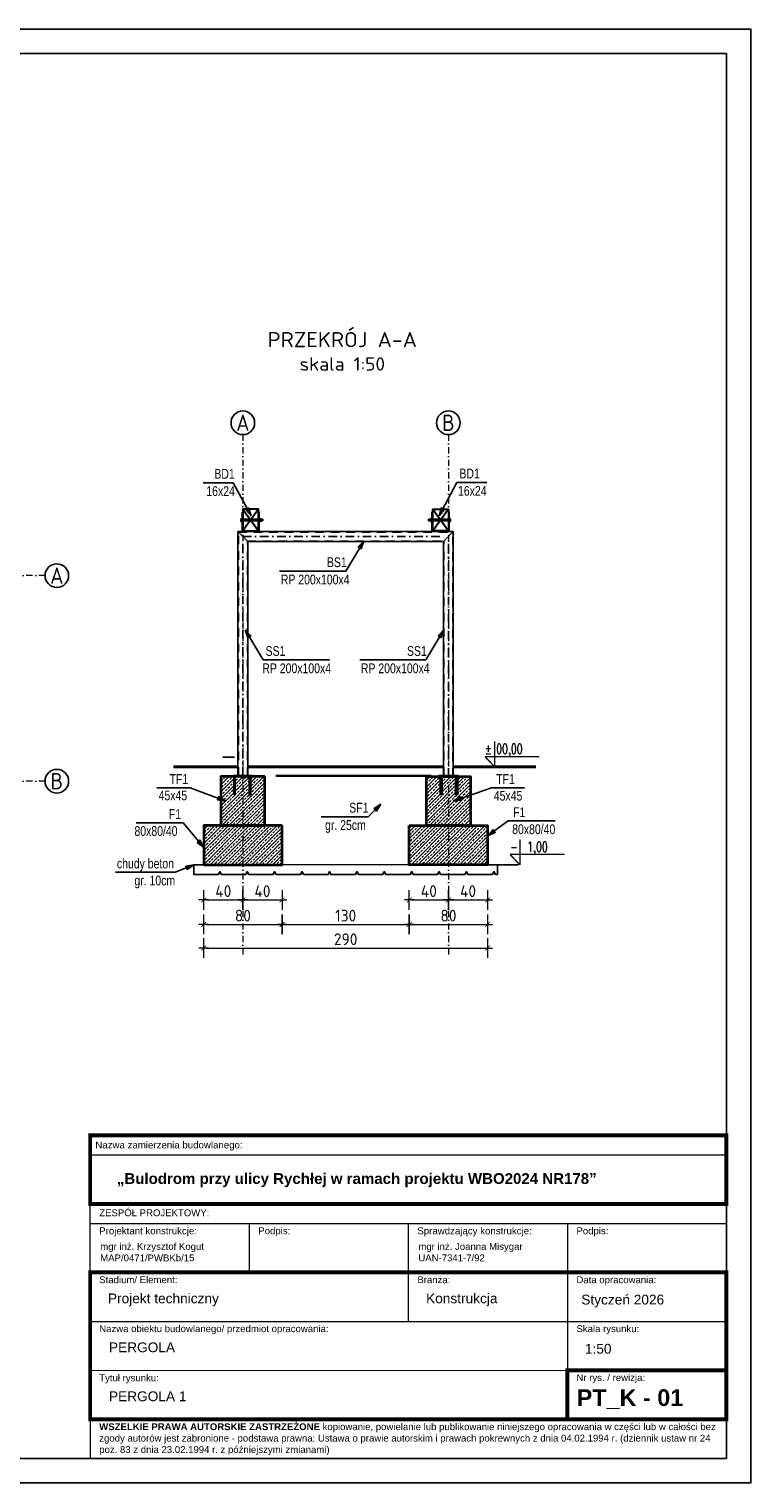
# Model space of a CAD drawing. Header units: millimetres. Extents: x -28780 to -24680, y -4813 to -596.
# Tile 10 of 10: x -25417 to -24680, y -2081 to -596. Entities that reach past the tile are written whole.
import ezdxf
from ezdxf.enums import TextEntityAlignment as Align

# ---------------------------------------------------------------- set-up
doc = ezdxf.new("R2010")
doc.units = ezdxf.units.MM
doc.header["$LTSCALE"] = 25
doc.set_wipeout_variables(frame=1)
for name, pattern in [('CONTINOUS', [0, 0]), ('DASH', [0.35, 0.25, -0.1]), ('DASHDOT', [1, 0.5, -0.25, 0, -0.25]), ('DASHDOTX2', [50.8, 25.4, -12.7, 0, -12.7]), ('DASHED2', [9.525, 6.35, -3.175]), ('DO', [1, 0.5, -0.24, 0.02, -0.24]), ('DP', [0.63, 0.35, -0.28]), ('KTCR', [1.5, 1, -0.5]), ('MO', [0.7, 0.35, -0.17, 0.01, -0.17])]:
    doc.linetypes.add(name, pattern=pattern)
for name, color, linetype, lineweight in [('0 - PMProj. - N1 _ naw. z kostki granitowej _ ŚCIEŻKI i PLACYKI', 9, 'Continuous', 0), ('0 - PMProj. - Opisy + tabela', 7, 'Continuous', 0), ('0-pm-granica opracowania', 10, 'DASHDOT', 35), ('3 przekrój', 10, 'Continuous', 30), ('3 widok', 151, 'Continuous', 18), ('B_HATCH', 8, 'Continuous', 0), ('C_OPIS OSI', 163, 'CONTINOUS', 25), ('C_OPISY', 51, 'Continuous', 13), ('C_RZĘDNE', 212, 'CONTINOUS', 13), ('C_WYMIARY', 113, 'Continuous', 13), ('E_DREWNO', 37, 'CONTINOUS', 30), ('G_ŻELBET ŚCIANY', 86, 'Continuous', 35), ('MW_osie', 252, 'DASHDOTX2', 9), ('PMProj. - metryka dane', 7, 'Continuous', 0), ('PMProj. - Opisy + tabela', 254, 'Continuous', 0), ('Z WYM 1 100', 130, 'Continuous', 20)]:
    doc.layers.add(name, color=color, linetype=linetype, lineweight=lineweight)
for name, color, linetype in [('0-pm - urządzenia zabawowe dla psów', 4, 'Continuous'), ('BA_odn', 8, 'Continuous'), ('BA_prs', 2, 'Continuous'), ('BA_ram', 2, 'Continuous'), ('BA_txc', 40, 'Continuous'), ('BS_lpd', 1, 'DP'), ('BS_osd', 1, 'DO'), ('BS_osm', 1, 'MO'), ('BS_prg', 3, 'Continuous'), ('BS_sru', 7, 'Continuous'), ('drewno 2', 43, 'Continuous'), ('ramka_wewnetrzna', 2, 'Continuous'), ('ramka_zewnetrzna', 1, 'Continuous')]:
    doc.layers.add(name, color=color, linetype=linetype)
doc.styles.add('Arial', font='arial.ttf')
doc.styles.add('Arial Normalny', font='arial.ttf')
doc.styles.add('BIKWYM', font='bikromsw.shx', dxfattribs={"width": 0.8})
doc.styles.add('isocpeur', font='isocpeur.ttf', dxfattribs={"width": 0.95})
doc.styles.add('konstrux', font='txt', dxfattribs={"width": 0.95})
doc.styles.add('roman_s', font='romans.shx', dxfattribs={"width": 0.75})
doc.styles.get("Standard").update_dxf_attribs({"font": 'arial.ttf'})
doc.dimstyles.new('BA_ST_50_cm', dxfattribs={"dimscale": 0.5, "dimtxt": 25, "dimasz": 1.666667, "dimexe": 24, "dimexo": 0, "dimgap": 7.5, "dimtad": 1, "dimdec": 1, "dimrnd": 0.5, "dimdsep": 46, "dimtxsty": 'BIKWYM', "dimblk": 'WYM-ST', "dimcen": 0, "dimdle": 20, "dimclrd": 256, "dimclre": 256, "dimclrt": 7, "dimadec": 0, "dimazin": 0, "dimtfac": 0.033333, "dimtdec": 1, "dimtix": 1, "dimtmove": 2, "dimatfit": 3, "dimldrblk": 'WYM-ST', "dimfxl": 1, "dimtvp": 0.8, "dimtolj": 1, "dimtzin": 0, "dimarcsym": 0})
doc.dimstyles.new('k_50', dxfattribs={"dimtxt": 12, "dimasz": 2.5, "dimexe": 0.18, "dimexo": 0.0625, "dimgap": 3, "dimtad": 1, "dimtoh": 1, "dimdec": 0, "dimzin": 0, "dimdsep": 46, "dimtxsty": 'isocpeur', "dimblk": 'usero', "dimcen": 0.045, "dimse1": 1, "dimse2": 1, "dimclrd": 256, "dimclrt": 256, "dimadec": 0, "dimazin": 0, "dimtfac": 1, "dimtdec": 0, "dimtix": 1, "dimtmove": 0, "dimatfit": 3, "dimldrblk": 'DOT', "dimfxl": 0.18, "dimtolj": 1, "dimtzin": 0, "dimlwd": 0, "dimarcsym": 0})
pattern_1 = [(45, (-4739730.3033, -5493899.825), (-3.535533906, 3.535533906), []), (45, (-4739726.7677, -5493899.825), (-3.535533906, 3.535533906), [2.5, -1.25])]

# ---------------------------------------------------------------- blocks, each defined once
blk = doc.blocks.new('*U254')
at = {"layer": 'ramka_wewnetrzna'}
blk.add_lwpolyline([(30, 5), (30, 292), (815, 292), (815, 5)], close=True, dxfattribs=at)
at = {"layer": 'ramka_zewnetrzna'}
blk.add_lwpolyline([(0, 0), (0, 297), (820, 297), (820, 0)], close=True, dxfattribs=at)
for tag, height, p in [('TYTUL', 10, (21.33, -10.84)), ('SKALA', 5, (47.88, -22.75)), ('JEDNOSTKA', 5, (56.5, -30.22))]:
    blk.add_attdef(tag, text='', height=height).set_placement(p, align=Align.MIDDLE_LEFT)
blk = doc.blocks.new('ss5')
at = {"layer": '0 - PMProj. - N1 _ naw. z kostki granitowej _ ŚCIEŻKI i PLACYKI', "color": 130}
for p, q in [((6739769.6, 5501910.8), (6739769.5, 5501910.8)), ((6739769.5, 5501910.8), (6739769.5, 5501910.8)), ((6739769.5, 5501910.8), (6739769.5, 5501910.6)), ((6739769.8, 5501910.8), (6739769.6, 5501910.8)), ((6739770, 5501910.8), (6739769.8, 5501910.8)), ((6739771.2, 5501911.8), (6739769.9, 5501911.8)), ((6739769.9, 5501911.8), (6739769.9, 5501910.8)), ((6739770.2, 5501910.8), (6739770, 5501910.8)), ((6739770.5, 5501910.8), (6739770.2, 5501910.8)), ((6739770.8, 5501910.8), (6739770.5, 5501910.8)), ((6739771.2, 5501910.8), (6739770.8, 5501910.8)), ((6739772.4, 5501911.8), (6739771.2, 5501911.8)), ((6739771.5, 5501910.8), (6739771.2, 5501910.8)), ((6739771.8, 5501910.8), (6739771.5, 5501910.8)), ((6739772.1, 5501910.8), (6739771.8, 5501910.8)), ((6739772.3, 5501910.8), (6739772.1, 5501910.8)), ((6739772.5, 5501910.8), (6739772.3, 5501910.8)), ((6739772.4, 5501910.8), (6739772.4, 5501911.8)), ((6739772.7, 5501910.8), (6739772.5, 5501910.8)), ((6739772.8, 5501910.8), (6739772.7, 5501910.8)), ((6739772.8, 5501910.8), (6739772.8, 5501910.8)), ((6739772.8, 5501910.6), (6739772.8, 5501910.8))]:
    blk.add_line(p, q, dxfattribs=at)
for points in [[(6739769.5, 5501910.6), (6739772.8, 5501910.6)], [(6739771.2, 5501910.8), (6739771.2, 5501911.8)]]:
    blk.add_lwpolyline(points, dxfattribs=at)
at = {"layer": '0-pm - urządzenia zabawowe dla psów', "color": 1, "linetype": 'DASH', "lineweight": 30, "ltscale": 5}
blk.add_lwpolyline([(6739771.2, 5501912.6), (6739771.2, 5501904.9)], dxfattribs=at)
at = {"color": 7, "linetype": 'Continuous', "lineweight": 30, "true_color": 0xffffff}
blk.add_wipeout([(6739769.9, 5501911.8), (6739772.4, 5501911.8), (6739772.4, 5501910.8), (6739772.8, 5501910.8), (6739772.8, 5501910.6), (6739769.5, 5501910.6), (6739769.5, 5501910.8), (6739769.9, 5501910.8)], dxfattribs=at)
blk = doc.blocks.new('WYM-ST')
blk.add_hatch(color=256).paths.add_polyline_path([(0, 0), (-13, 2.9), (-13, -2.9)])
blk.add_lwpolyline([(0, 0), (-13, 2.9), (-13, -2.9), (0, 0)])
blk = doc.blocks.new('usero')
at = {"lineweight": 0}
for p, q in [((-2, 0), (2, 0)), ((0, 4), (0, -4))]:
    blk.add_line(p, q, dxfattribs=at)
at = {"lineweight": 0, "const_width": 0.3}
blk.add_lwpolyline([(1, 1), (-1, -1)], dxfattribs=at)
blk = doc.blocks.new('*D1047')
at = {"layer": 'C_WYMIARY', "lineweight": 0}
blk.add_line((-25236.5, -1486), (-25201.5, -1486), dxfattribs=at)
at = {"layer": 'Defpoints', "color": 0}
for p in [(-25239, -1450), (-25199, -1450), (-25199, -1486)]:
    blk.add_point(p, dxfattribs=at)
at = {"layer": 'C_WYMIARY', "lineweight": 0, "xscale": 2.5, "yscale": 2.5, "zscale": 2.5, "rotation": 180}
blk.add_blockref('usero', (-25239, -1486), dxfattribs=at)
at = {"layer": 'C_WYMIARY', "lineweight": 0, "xscale": 2.5, "yscale": 2.5, "zscale": 2.5}
blk.add_blockref('usero', (-25199, -1486), dxfattribs=at)
at = {"layer": 'C_WYMIARY', "insert": (-25219, -1477), "char_height": 12, "attachment_point": 5, "style": 'isocpeur'}
blk.add_mtext('\\A1;40', dxfattribs=at)
blk = doc.blocks.new('_DOT')
at = {"color": 0, "linetype": 'ByBlock'}
blk.add_line((-0.5, 0), (-1, 0), dxfattribs=at)
at = {"color": 0, "linetype": 'ByBlock', "const_width": 0.5}
blk.add_lwpolyline([(-0.25, 0, 1), (0.25, 0, 1)], format="xyb", close=True, dxfattribs=at)
blk = doc.blocks.new('*D1048')
at = {"layer": 'C_WYMIARY', "lineweight": 0}
blk.add_line((-25196.5, -1486), (-25161.5, -1486), dxfattribs=at)
at = {"layer": 'Defpoints', "color": 0}
for p in [(-25199, -1450), (-25159, -1450), (-25159, -1486)]:
    blk.add_point(p, dxfattribs=at)
at = {"layer": 'C_WYMIARY', "lineweight": 0, "xscale": 2.5, "yscale": 2.5, "zscale": 2.5, "rotation": 180}
blk.add_blockref('usero', (-25199, -1486), dxfattribs=at)
at = {"layer": 'C_WYMIARY', "lineweight": 0, "xscale": 2.5, "yscale": 2.5, "zscale": 2.5}
blk.add_blockref('usero', (-25159, -1486), dxfattribs=at)
at = {"layer": 'C_WYMIARY', "insert": (-25179, -1477), "char_height": 12, "attachment_point": 5, "style": 'isocpeur'}
blk.add_mtext('\\A1;40', dxfattribs=at)
blk = doc.blocks.new('*D1049')
at = {"layer": 'C_WYMIARY', "lineweight": 0}
blk.add_line((-25026.5, -1486), (-24991.5, -1486), dxfattribs=at)
at = {"layer": 'Defpoints', "color": 0}
for p in [(-24989, -1410), (-25029, -1450), (-24989, -1486)]:
    blk.add_point(p, dxfattribs=at)
at = {"layer": 'C_WYMIARY', "lineweight": 0, "xscale": 2.5, "yscale": 2.5, "zscale": 2.5, "rotation": 180}
blk.add_blockref('usero', (-25029, -1486), dxfattribs=at)
at = {"layer": 'C_WYMIARY', "lineweight": 0, "xscale": 2.5, "yscale": 2.5, "zscale": 2.5}
blk.add_blockref('usero', (-24989, -1486), dxfattribs=at)
at = {"layer": 'C_WYMIARY', "insert": (-25009, -1477), "char_height": 12, "attachment_point": 5, "style": 'isocpeur'}
blk.add_mtext('\\A1;40', dxfattribs=at)
blk = doc.blocks.new('*D1050')
at = {"layer": 'C_WYMIARY', "lineweight": 0}
blk.add_line((-24986.5, -1486), (-24951.5, -1486), dxfattribs=at)
at = {"layer": 'Defpoints', "color": 0}
for p in [(-24989, -1410), (-24949, -1410), (-24949, -1486)]:
    blk.add_point(p, dxfattribs=at)
at = {"layer": 'C_WYMIARY', "lineweight": 0, "xscale": 2.5, "yscale": 2.5, "zscale": 2.5, "rotation": 180}
blk.add_blockref('usero', (-24989, -1486), dxfattribs=at)
at = {"layer": 'C_WYMIARY', "lineweight": 0, "xscale": 2.5, "yscale": 2.5, "zscale": 2.5}
blk.add_blockref('usero', (-24949, -1486), dxfattribs=at)
at = {"layer": 'C_WYMIARY', "insert": (-24969, -1477), "char_height": 12, "attachment_point": 5, "style": 'isocpeur'}
blk.add_mtext('\\A1;40', dxfattribs=at)
blk = doc.blocks.new('*D1051')
at = {"layer": 'C_WYMIARY', "lineweight": 0}
blk.add_line((-25236.5, -1511), (-25161.5, -1511), dxfattribs=at)
at = {"layer": 'Defpoints', "color": 0}
for p in [(-25239, -1450), (-25159, -1450), (-25159, -1511)]:
    blk.add_point(p, dxfattribs=at)
at = {"layer": 'C_WYMIARY', "lineweight": 0, "xscale": 2.5, "yscale": 2.5, "zscale": 2.5, "rotation": 180}
blk.add_blockref('usero', (-25239, -1511), dxfattribs=at)
at = {"layer": 'C_WYMIARY', "lineweight": 0, "xscale": 2.5, "yscale": 2.5, "zscale": 2.5}
blk.add_blockref('usero', (-25159, -1511), dxfattribs=at)
at = {"layer": 'C_WYMIARY', "insert": (-25199, -1502), "char_height": 12, "attachment_point": 5, "style": 'isocpeur'}
blk.add_mtext('\\A1;80', dxfattribs=at)
blk = doc.blocks.new('*D1052')
at = {"layer": 'C_WYMIARY', "lineweight": 0}
blk.add_line((-25156.5, -1511), (-25031.5, -1511), dxfattribs=at)
at = {"layer": 'Defpoints', "color": 0}
for p in [(-25159, -1450), (-25029, -1450), (-25029, -1511)]:
    blk.add_point(p, dxfattribs=at)
at = {"layer": 'C_WYMIARY', "lineweight": 0, "xscale": 2.5, "yscale": 2.5, "zscale": 2.5, "rotation": 180}
blk.add_blockref('usero', (-25159, -1511), dxfattribs=at)
at = {"layer": 'C_WYMIARY', "lineweight": 0, "xscale": 2.5, "yscale": 2.5, "zscale": 2.5}
blk.add_blockref('usero', (-25029, -1511), dxfattribs=at)
at = {"layer": 'C_WYMIARY', "insert": (-25094, -1502), "char_height": 12, "attachment_point": 5, "style": 'isocpeur'}
blk.add_mtext('\\A1;130', dxfattribs=at)
blk = doc.blocks.new('*D1053')
at = {"layer": 'C_WYMIARY', "lineweight": 0}
blk.add_line((-25026.5, -1511), (-24951.5, -1511), dxfattribs=at)
at = {"layer": 'Defpoints', "color": 0}
for p in [(-25029, -1450), (-24949, -1450), (-24949, -1511)]:
    blk.add_point(p, dxfattribs=at)
at = {"layer": 'C_WYMIARY', "lineweight": 0, "xscale": 2.5, "yscale": 2.5, "zscale": 2.5, "rotation": 180}
blk.add_blockref('usero', (-25029, -1511), dxfattribs=at)
at = {"layer": 'C_WYMIARY', "lineweight": 0, "xscale": 2.5, "yscale": 2.5, "zscale": 2.5}
blk.add_blockref('usero', (-24949, -1511), dxfattribs=at)
at = {"layer": 'C_WYMIARY', "insert": (-24989, -1502), "char_height": 12, "attachment_point": 5, "style": 'isocpeur'}
blk.add_mtext('\\A1;80', dxfattribs=at)
blk = doc.blocks.new('*D1054')
at = {"layer": 'C_WYMIARY', "lineweight": 0}
blk.add_line((-25236.5, -1535.1), (-24951.5, -1535.1), dxfattribs=at)
at = {"layer": 'Defpoints', "color": 0}
for p in [(-25239, -1430), (-24949, -1430), (-24949, -1535.1)]:
    blk.add_point(p, dxfattribs=at)
at = {"layer": 'C_WYMIARY', "lineweight": 0, "xscale": 2.5, "yscale": 2.5, "zscale": 2.5, "rotation": 180}
blk.add_blockref('usero', (-25239, -1535.1), dxfattribs=at)
at = {"layer": 'C_WYMIARY', "lineweight": 0, "xscale": 2.5, "yscale": 2.5, "zscale": 2.5}
blk.add_blockref('usero', (-24949, -1535.1), dxfattribs=at)
at = {"layer": 'C_WYMIARY', "insert": (-25094, -1526.1), "char_height": 12, "attachment_point": 5, "style": 'isocpeur'}
blk.add_mtext('\\A1;290', dxfattribs=at)
blk = doc.blocks.new('pion_romans01')
at = {"lineweight": 0}
for points in [[(0, 25.9), (0, 0)], [(45.6, 10.3), (-9.8, 10.3)]]:
    blk.add_lwpolyline(points, dxfattribs=at)
at = {"lineweight": 0, "const_width": 1.4}
blk.add_lwpolyline([(-9.8, 10.3), (0, 0)], dxfattribs=at)
at = {"style": 'roman_s', "width": 0.7}
blk.add_attdef('POZIOM', (-9.8, 13.3), '', height=10, dxfattribs=at)

msp = doc.modelspace()

# ---------------------------------------------------------------- hatches: boundary and pattern name
at = {"layer": 'B_HATCH', "lineweight": 15, "transparency": 33554482}
h = msp.add_hatch(dxfattribs=at)
h.set_pattern_fill('ANSI33', color=256, scale=20, angle=360)
h.set_pattern_definition(pattern_1)
h.paths.add_polyline_path([(-25176.55, -1359.98), (-25221.55, -1359.98), (-25221.55, -1409.98), (-25176.55, -1409.98)])
h = msp.add_hatch(dxfattribs=at)
h.set_pattern_fill('ANSI33', color=256, scale=20, angle=360)
h.set_pattern_definition(pattern_1)
h.paths.add_polyline_path([(-25011.55, -1359.98), (-24966.55, -1359.98), (-24966.55, -1409.98), (-25011.55, -1409.98)])
h = msp.add_hatch(dxfattribs=at)
h.set_pattern_fill('ANSI33', color=256, scale=20, angle=360)
h.set_pattern_definition(pattern_1)
h.paths.add_polyline_path([(-25159.05, -1409.98), (-25239.05, -1409.98), (-25239.05, -1449.98), (-25159.05, -1449.98)])
h = msp.add_hatch(dxfattribs=at)
h.set_pattern_fill('ANSI33', color=256, scale=20, angle=360)
h.set_pattern_definition(pattern_1)
h.paths.add_polyline_path([(-25029.05, -1409.98), (-24949.05, -1409.98), (-24949.05, -1449.98), (-25029.05, -1449.98)])

# ---------------------------------------------------------------- linework, layer by layer
for points in [[(-25184.05, -1359.98), (-25204.05, -1359.98)], [(-24949.05, -1449.98), (-24917.55, -1449.98)]]:
    msp.add_lwpolyline(points)
at = {"layer": '0 - PMProj. - Opisy + tabela', "color": 7, "linetype": 'Continuous'}
msp.add_line((-25355.02, -1746.44), (-24705.02, -1746.45), dxfattribs=at)
at = {"layer": '0 - PMProj. - Opisy + tabela', "color": 7, "linetype": 'Continuous', "const_width": 4}
for points in [[(-25355.02, -1726.44), (-24705.02, -1726.45), (-24705.02, -1796.45), (-25355.02, -1796.44)], [(-25355.02, -1866.44), (-24705.02, -1866.44), (-24705.02, -2016.45), (-25355.02, -2016.45)], [(-24867.52, -1966.45), (-24705.02, -1966.45), (-24705.02, -2016.45), (-24867.52, -2016.45)]]:
    msp.add_lwpolyline(points, close=True, dxfattribs=at)
at = {"layer": '0 - PMProj. - Opisy + tabela', "color": 7, "linetype": 'Continuous'}
for points in [[(-25355.02, -1726.44), (-24705.02, -1726.45)], [(-25355.02, -1866.44), (-25355.02, -1796.44), (-24705.02, -1796.45), (-24705.02, -1866.45)], [(-25355.02, -1796.44), (-24705.02, -1796.45)], [(-25355.02, -1816.44), (-24705.02, -1816.45)], [(-25355.02, -1816.44), (-24705.02, -1816.45)], [(-25192.52, -1816.44), (-25192.52, -1866.44)], [(-25030.02, -1816.44), (-25030.02, -1916.44)], [(-25030.02, -1816.44), (-25030.02, -1916.44)], [(-24867.52, -1816.45), (-24867.52, -2016.45)], [(-25355.02, -1866.44), (-24705.02, -1866.45)], [(-25355.02, -1866.44), (-24705.02, -1866.45)], [(-25355.02, -1916.44), (-24705.02, -1916.45)], [(-25355.02, -1966.44), (-24705.02, -1966.45)], [(-25355.02, -2016.44), (-25355.02, -2016.44), (-24705.02, -2016.45)], [(-25355.02, -2016.44), (-24705.02, -2016.45)], [(-25355.02, -2016.44), (-24705.02, -2016.45)], [(-25355.02, -2016.44), (-25355.02, -2016.44), (-24705.02, -2016.45)], [(-25355.02, -2016.44), (-24705.02, -2016.45)], [(-25355.02, -2016.44), (-24705.02, -2016.45)]]:
    msp.add_lwpolyline(points, dxfattribs=at)
for points in [[(-25355.02, -1866.44), (-24705.02, -1866.45), (-24705.02, -2016.45), (-25355.02, -2016.44)], [(-25355.02, -2056.44), (-24705.02, -2056.45), (-24705.02, -2016.45), (-25355.02, -2016.44)], [(-25355.02, -2056.44), (-24705.02, -2056.45), (-24705.02, -2016.45), (-25355.02, -2016.44)]]:
    msp.add_lwpolyline(points, close=True, dxfattribs=at)
at = {"layer": '0-pm-granica opracowania', "color": 4, "linetype": 'KTCR', "ltscale": 5}
for points in [[(-25207.11, -1359.98), (-25207.99, -1359.98), (-25207.99, -1378.68), (-25207.11, -1378.68)], [(-25191.24, -1359.98), (-25192.11, -1359.98), (-25192.11, -1378.68), (-25191.24, -1378.68)]]:
    msp.add_lwpolyline(points, close=True, dxfattribs=at)
at = {"layer": '3 przekrój'}
for points in [[(-25204.05, -1349.98, 3, 3, 0), (-25269.97, -1349.98, 0, 0, 0)], [(-24994.05, -1349.98, 3, 3, 0), (-25194.05, -1349.98, 0, 0, 0)], [(-24899.6, -1349.98, 3, 3, 0), (-24984.05, -1349.98, 0, 0, 0)]]:
    msp.add_lwpolyline(points, format="xyseb", dxfattribs=at)
at = {"layer": '3 widok'}
for points in [[(-25204.05, -1109.79), (-24984.05, -1109.79)], [(-25204.05, -1109.79), (-25204.05, -1358.98)], [(-24984.05, -1109.79), (-24984.05, -1358.98)], [(-24994.05, -1119.79), (-25194.05, -1119.79)], [(-25194.05, -1119.79), (-25194.05, -1358.98)], [(-24994.05, -1119.79), (-24994.05, -1349.98)], [(-24994.05, -1349.98), (-24994.05, -1359.98)], [(-24984.05, -1349.98), (-24984.05, -1358.98)]]:
    msp.add_lwpolyline(points, dxfattribs=at)
at = {"layer": '3 widok', "linetype": 'DASHED2'}
for points in [[(-25006.55, -1358.98), (-25184.05, -1358.98)], [(-25006.55, -1359.98), (-25006.55, -1359.98), (-25184.05, -1359.98)], [(-25029.05, -1449.98), (-25159.05, -1449.98)]]:
    msp.add_lwpolyline(points, dxfattribs=at)
at = {"layer": 'BA_prs'}
msp.add_lwpolyline([(-25239.05, -1449.98), (-25249.05, -1449.98), (-25249.05, -1459.98), (-25224.05, -1459.98), (-25222.55, -1456.98), (-25221.05, -1459.98), (-25196.05, -1459.98), (-25194.55, -1456.98), (-25193.05, -1459.98), (-25168.05, -1459.98), (-25166.55, -1456.98), (-25165.05, -1459.98), (-25140.05, -1459.98), (-25138.55, -1456.98), (-25137.05, -1459.98), (-25112.05, -1459.98), (-25110.55, -1456.98), (-25109.05, -1459.98), (-25084.05, -1459.98), (-25082.55, -1456.98), (-25081.05, -1459.98), (-25056.05, -1459.98), (-25054.55, -1456.98), (-25053.05, -1459.98), (-25028.05, -1459.98), (-25026.55, -1456.98), (-25025.05, -1459.98), (-25000.05, -1459.98), (-24998.55, -1456.98), (-24997.05, -1459.98), (-24972.05, -1459.98), (-24970.55, -1456.98), (-24969.05, -1459.98), (-24944.05, -1459.98), (-24942.55, -1456.98), (-24941.05, -1459.98), (-24939.05, -1459.98), (-24939.05, -1449.98), (-24949.05, -1449.98)], dxfattribs=at)
at = {"layer": 'BS_lpd'}
for p, q in [((-25203.65, -1358.98), (-25203.65, -1110.19)), ((-25203.65, -1110.19), (-24984.45, -1110.19)), ((-25194.45, -1119.39), (-24993.65, -1119.39)), ((-25194.45, -1358.98), (-25194.45, -1119.79))]:
    msp.add_line(p, q, dxfattribs=at)
at = {"layer": 'BS_osd'}
for p, q in [((-25201.15, -1098), (-25178.75, -1098)), ((-24986.95, -1097.98), (-25009.35, -1097.98))]:
    msp.add_line(p, q, dxfattribs=at)
at = {"layer": 'BS_osm'}
for p, q in [((-25199.05, -1358.98), (-25199.05, -1114.79)), ((-25199.05, -1114.79), (-24989.05, -1114.79))]:
    msp.add_line(p, q, dxfattribs=at)
at = {"layer": 'BS_prg'}
for p, q in [((-25204.05, -1358.98), (-25204.05, -1109.79)), ((-25204.05, -1109.79), (-25194.05, -1119.79)), ((-25204.05, -1109.79), (-24984.05, -1109.79)), ((-25204.05, -1109.79), (-25194.05, -1119.79)), ((-24994.05, -1119.79), (-24984.05, -1109.79)), ((-24984.05, -1109.79), (-24994.05, -1119.79)), ((-25194.05, -1358.98), (-25194.05, -1119.79)), ((-25194.05, -1119.79), (-24994.05, -1119.79)), ((-25204.05, -1358.98), (-25194.05, -1358.98))]:
    msp.add_line(p, q, dxfattribs=at)
for points in [[(-25199.85, -1089.79), (-25199.05, -1089.79), (-25199.05, -1109.79), (-25199.85, -1109.79)], [(-25183.05, -1109.79), (-25182.25, -1109.79), (-25182.25, -1089.79), (-25183.05, -1089.79)], [(-25005.05, -1109.79), (-25005.85, -1109.79), (-25005.85, -1089.79), (-25005.05, -1089.79)], [(-24988.25, -1089.79), (-24989.05, -1089.79), (-24989.05, -1109.79), (-24988.25, -1109.79)], [(-25189.05, -1359.98), (-25209.05, -1359.98), (-25209.05, -1358.98), (-25189.05, -1358.98)]]:
    msp.add_lwpolyline(points, close=True, dxfattribs=at)
at = {"layer": 'BS_sru'}
for p, q in [((-25201.15, -1096.96), (-25201.15, -1099.04)), ((-25201.05, -1096.62), (-25200.15, -1096.62)), ((-25201.05, -1097.31), (-25200.15, -1097.31)), ((-25201.05, -1098.7), (-25200.15, -1098.7)), ((-25199.85, -1096.5), (-25200.15, -1096.5)), ((-25200.15, -1096.5), (-25200.15, -1099.5)), ((-25200.15, -1096.62), (-25200.15, -1099.39)), ((-25199.85, -1096.5), (-25199.85, -1099.5)), ((-25199.85, -1097.2), (-25182.25, -1097.2)), ((-25199.85, -1098.8), (-25182.25, -1098.8)), ((-25182.25, -1096.5), (-25182.25, -1099.5)), ((-25182.25, -1096.5), (-25181.95, -1096.5)), ((-25181.95, -1096.5), (-25181.95, -1099.5)), ((-25181.95, -1096.96), (-25181.95, -1099.04)), ((-25181.8, -1096.62), (-25180.62, -1096.62)), ((-25181.8, -1097.31), (-25180.62, -1097.31)), ((-25181.8, -1098.7), (-25180.62, -1098.7)), ((-25180.47, -1096.96), (-25180.47, -1099.04)), ((-25178.75, -1097.2), (-25180.47, -1097.2)), ((-25178.75, -1098.8), (-25180.47, -1098.8)), ((-25178.75, -1097.2), (-25178.75, -1098.8)), ((-25009.35, -1097.18), (-25009.35, -1098.78)), ((-25009.35, -1097.18), (-25007.63, -1097.18)), ((-25009.35, -1098.78), (-25007.63, -1098.78)), ((-25007.63, -1096.95), (-25007.63, -1099.02)), ((-25006.3, -1096.6), (-25007.48, -1096.6)), ((-25006.3, -1097.29), (-25007.48, -1097.29)), ((-25006.3, -1098.68), (-25007.48, -1098.68)), ((-25005.85, -1096.48), (-25006.15, -1096.48)), ((-25006.15, -1096.48), (-25006.15, -1099.48)), ((-25006.15, -1096.95), (-25006.15, -1099.02)), ((-25005.85, -1096.48), (-25005.85, -1099.48)), ((-24988.25, -1097.18), (-25005.85, -1097.18)), ((-24988.25, -1098.78), (-25005.85, -1098.78)), ((-24988.25, -1096.48), (-24988.25, -1099.48)), ((-24988.25, -1096.48), (-24987.95, -1096.48)), ((-24987.95, -1096.48), (-24987.95, -1099.48)), ((-24987.05, -1096.6), (-24987.95, -1096.6)), ((-24987.95, -1096.6), (-24987.95, -1099.37)), ((-24987.05, -1097.29), (-24987.95, -1097.29)), ((-24987.05, -1098.68), (-24987.95, -1098.68)), ((-24986.95, -1096.95), (-24986.95, -1099.02)), ((-25201.05, -1099.39), (-25200.15, -1099.39)), ((-25199.85, -1099.5), (-25200.15, -1099.5)), ((-25182.25, -1099.5), (-25181.95, -1099.5)), ((-25181.8, -1099.39), (-25180.62, -1099.39)), ((-25006.3, -1099.37), (-25007.48, -1099.37)), ((-25005.85, -1099.48), (-25006.15, -1099.48)), ((-24988.25, -1099.48), (-24987.95, -1099.48)), ((-24987.05, -1099.37), (-24987.95, -1099.37))]:
    msp.add_line(p, q, dxfattribs=at)
at = {"layer": 'BS_sru', "color": 1}
for p, q in [((-25178.75, -1097.4), (-25180.47, -1097.4)), ((-25178.75, -1098.6), (-25180.47, -1098.6)), ((-25009.35, -1097.38), (-25007.63, -1097.38)), ((-25009.35, -1098.58), (-25007.63, -1098.58))]:
    msp.add_line(p, q, dxfattribs=at)
at = {"layer": 'BS_sru'}
for centre, radius, start, end in [((-25200.5, -1096.96), 0.65, 147.79577, 212.20423), ((-25198.7, -1098), 2.45, 163.57358, 196.42642), ((-25200.5, -1099.04), 0.65, 147.79577, 212.20423), ((-25181.47, -1096.96), 0.479, 133.73185, 226.26815), ((-25180.25, -1098), 1.7, 155.88348, 204.11652), ((-25181.47, -1099.04), 0.479, 133.73185, 226.26815), ((-25180.95, -1096.96), 0.479, 313.73185, 46.26815), ((-25182.16, -1098), 1.7, 335.88348, 24.11652), ((-25180.95, -1099.04), 0.479, 313.73185, 46.26815), ((-25007.15, -1096.95), 0.479, 133.73185, 226.26815), ((-25005.93, -1097.98), 1.7, 155.88348, 204.11652), ((-25007.15, -1099.02), 0.479, 133.73185, 226.26815), ((-25006.63, -1096.95), 0.479, 313.73185, 46.26815), ((-25007.84, -1097.98), 1.7, 335.88348, 24.11652), ((-25006.63, -1099.02), 0.479, 313.73185, 46.26815), ((-24987.6, -1096.95), 0.65, 327.79577, 32.20423), ((-24989.4, -1097.98), 2.45, 343.57358, 16.42642), ((-24987.6, -1099.02), 0.65, 327.79577, 32.20423)]:
    msp.add_arc(centre, radius, start, end, dxfattribs=at)
at = {"layer": 'C_OPIS OSI', "color": 131}
for centre in [(-25199.05, -998.61), (-24989.05, -998.61), (-25389.08, -1154.69), (-25389.08, -1364.69)]:
    msp.add_circle(centre, 12.06, dxfattribs=at)
at = {"layer": 'drewno 2'}
msp.add_lwpolyline([(-25219.55, -1339.98), (-25207.55, -1339.98)], dxfattribs=at)
at = {"layer": 'E_DREWNO'}
for points in [[(-25199.05, -1108.98), (-25183.05, -1108.98), (-25183.05, -1086.98), (-25199.05, -1086.98)], [(-24989.05, -1108.98), (-25005.05, -1108.98), (-25005.05, -1086.98), (-24989.05, -1086.98)]]:
    msp.add_lwpolyline(points, close=True, dxfattribs=at)
for points in [[(-25183.05, -1086.98), (-25199.05, -1108.98)], [(-25199.05, -1086.98), (-25183.05, -1108.98)], [(-25005.05, -1086.98), (-24989.05, -1108.98)], [(-24989.05, -1086.98), (-25005.05, -1108.98)]]:
    msp.add_lwpolyline(points, dxfattribs=at)
at = {"layer": 'G_ŻELBET ŚCIANY', "ltscale": 0.25}
for points in [[(-25176.55, -1359.98), (-25221.55, -1359.98), (-25221.55, -1409.98), (-25176.55, -1409.98)], [(-25011.55, -1359.98), (-24966.55, -1359.98), (-24966.55, -1409.98), (-25011.55, -1409.98)], [(-25159.05, -1409.98), (-25239.05, -1409.98), (-25239.05, -1449.98), (-25159.05, -1449.98)], [(-25029.05, -1409.98), (-24949.05, -1409.98), (-24949.05, -1449.98), (-25029.05, -1449.98)]]:
    msp.add_lwpolyline(points, close=True, dxfattribs=at)
at = {"layer": 'MW_osie', "ltscale": 0.01}
for points in [[(-25199.05, -1010.67), (-25199.05, -1542.03)], [(-24989.05, -1010.67), (-24989.05, -1542.03)], [(-25401.14, -1154.69), (-26737.16, -1154.69)], [(-25401.14, -1364.69), (-26737.16, -1364.69)]]:
    msp.add_lwpolyline(points, dxfattribs=at)
at = {"layer": 'PMProj. - Opisy + tabela'}
msp.add_lwpolyline([(-25354.93, -2056.45), (-24705.02, -2056.45)], dxfattribs=at)
at = {"layer": 'Z WYM 1 100'}
for p, q in [((-25204.05, -1119.79), (-25204.05, -1109.79)), ((-24994.05, -1119.79), (-24984.05, -1109.79))]:
    msp.add_line(p, q, dxfattribs=at)

# ---------------------------------------------------------------- block references
at = {"layer": 'BA_ram', "xscale": 5, "yscale": 5, "zscale": 5}
msp.add_blockref('*U254', (-28780.02, -2081.45), dxfattribs=at)
at = {"layer": 'C_RZĘDNE'}
for p, values in [((-24941.82, -1349.98), {'POZIOM': '%%P 00,00'}), ((-24916.16, -1449.98), {'POZIOM': '-  1,00'})]:
    msp.add_blockref('pion_romans01', p, dxfattribs=at).add_auto_attribs(values)

# ---------------------------------------------------------------- texts
at = {"layer": '0 - PMProj. - Opisy + tabela', "color": 7, "linetype": 'Continuous', "attachment_point": 1, "rotation": 359.99958, "style": 'Arial'}
for s, insert, char_height, width in [('Nazwa zamierzenia budowlanego:', (-25349.72, -1732.72), 7.0692, 194.0556), ('{\\fArial|b1|i0|c238|p34;\\C256;„Bulodrom przy ulicy Rychłej w ramach projektu WBO2024 NR178”}', (-25327.74, -1765.05), 11, 632.5134), ('ZESPÓŁ PROJEKTOWY:', (-25345.75, -1802.03), 7, 147.2372), ('Podpis:', (-25183.25, -1820.4), 7, 147.2372), ('Podpis:', (-24858.25, -1820.41), 7, 147.2372), ('Stadium/ Element:', (-25345.75, -1870.4), 7, 260.7966), ('Branża:', (-25020.75, -1870.4), 7, 260.7966), ('Data opracowania:', (-24858.25, -1870.41), 7, 147.2372), ('\\pxt22.499,142.5,307.49;{\\H1.0799x;Projekt techniczny}', (-25336.89, -1887.95), 9.26, 623.7601), ('\\pxt22.499,142.5,307.49;{\\H1.0799x;Konstrukcja}', (-25011.89, -1887.95), 9.26, 623.7601), ('{\\H1.0799x;Styczeń 2026\\H0.926002x;}\\P\\pxt22.499001,142.51,307.49; ', (-24853.3, -1889.2), 9.26, 623.7601), ('Nazwa obiektu budowlanego/ przedmiot opracowania:', (-25345.75, -1920.4), 7, 260.7966), ('Skala rysunku:', (-24858.25, -1920.41), 7, 147.2372), ('\\pxt22.499,142.51,307.49;{\\H1.0799x;PERGOLA}', (-25335.83, -1937.95), 9.26, 623.7601), ('\\pxt22.499,142.5,307.49;{\\H1.0799x;1:50}', (-24849.63, -1939.44), 9.26, 78.0225), ('Tytuł rysunku:', (-25345.75, -1970.6), 7, 147.2372), ('Nr rys. / rewizja:', (-24858.25, -1970.41), 7, 147.2372), ('\\pxt224.99,1425.1,3074.9;{\\H1.0799x;PERGOLA 1}', (-25335.83, -1987.95), 9.26, 623.7601), ('{\\fArial|b1|i0|c238|p34;PT_K - 01}', (-24857.99, -1985.78), 17.096, 680.8514), ('{\\fArial|b1|i0|c238|p34;WSZELKIE PRAWA AUTORSKIE ZASTRZEŻONE \\fArial|b0|i0|c238|p34;kopiowanie, powielanie lub publikowanie niniejszego opracowania w części lub w całości bez zgody autorów jest zabronione - podstawa prawna: Ustawa o prawie autorskim i prawach pokrewnych z dnia 04.02.1994 r. (dziennik ustaw nr 24 poz. 83 z dnia 23.02.1994 r. z późniejszymi zmianami)}', (-25345.75, -2020.52), 7, 632.3443)]:
    msp.add_mtext(s, dxfattribs=dict(at, insert=insert, char_height=char_height, width=width))
at = {"layer": 'BA_txc', "style": 'konstrux', "width": 0.8}
for s, p in [('BD1', (-25228.17, -1055.68)), ('BD1', (-24977.81, -1055.41)), ('16x24', (-25236.35, -1073.39)), ('16x24', (-24979.23, -1073.12)), ('BS1', (-25113.17, -1146)), ('RP 200x100x4', (-25160.25, -1163.71)), ('SS1', (-25175.8, -1236.67)), ('SS1', (-25031.38, -1236.67)), ('RP 200x100x4', (-25179.12, -1254.38)), ('RP 200x100x4', (-25078.45, -1254.38)), ('TF1', (-25273.98, -1367.49)), ('TF1', (-24940.22, -1367.49)), ('45x45', (-25285.1, -1384.25)), ('45x45', (-24942.69, -1384.56)), ('F1', (-25274.66, -1403.23)), ('SF1', (-25090.31, -1396.77)), ('F1', (-24923.04, -1401.4)), ('80x80/40', (-25309.78, -1420.58)), ('gr. 25cm', (-25115.08, -1414.48)), ('80x80/40', (-24923.91, -1418.75)), ('chudy beton', (-25327.68, -1453.77)), ('gr. 10cm', (-25309.83, -1471.11))]:
    msp.add_text(s, height=10, dxfattribs=at).set_placement(p)
at = {"layer": 'C_OPIS OSI', "color": 131, "style": 'isocpeur', "width": 0.9}
for s, p in [('A', (-25199.05, -998.61)), ('B', (-24989.05, -998.61)), ('A', (-25389.08, -1154.69)), ('B', (-25389.08, -1364.69))]:
    msp.add_text(s, height=16.65, rotation=360, dxfattribs=at).set_placement(p, align=Align.MIDDLE)
at = {"layer": 'C_OPISY', "insert": (-25097.46, -905.89), "char_height": 15.48, "width": 701.9873, "attachment_point": 2, "style": 'isocpeur'}
msp.add_mtext('{\\W1.05;PRZEKRÓJ A-A\\P\\A1;\\H0.8837x;skala 1:50 }', dxfattribs=at)
at = {"layer": 'PMProj. - metryka dane', "color": 7, "transparency": 33554687, "attachment_point": 1, "style": 'Arial Normalny'}
for s, insert, char_height, width in [('Projektant konstrukcje:', (-25345.75, -1820.4), 7.0682, 194.027), ('Sprawdzający konstrukcje:', (-25020.8, -1820.4), 7.0682, 194.027), ('{\\C256;mgr inż. Krzysztof Kogut\\PMAP/0471/PWBKb/15}', (-25344.72, -1836.42), 6.999, 368.7953), ('{\\C256;mgr inż. Joanna Misygar\\PUAN-7341-7/92}', (-25019.77, -1836.42), 6.999, 368.7953)]:
    msp.add_mtext(s, dxfattribs=dict(at, insert=insert, char_height=char_height, width=width))

# ---------------------------------------------------------------- dimensions: what is measured, and where the dimension line sits
at = {"layer": 'C_WYMIARY'}
for base, p1, p2, override, picture, middle in [((-24989.05, -1486), (-25029.05, -1449.98), (-24989.05, -1409.98), {"dimblk": 'usero', "dimtmove": 1}, '*D1049', (-25009.05, -1477)), ((-24949.05, -1486), (-24989.05, -1409.98), (-24949.05, -1409.98), {"dimblk": 'usero', "dimtmove": 1}, '*D1050', (-24969.05, -1477)), ((-24949.05, -1535.06), (-25239.05, -1429.98), (-24949.05, -1429.98), {"dimblk": 'usero', "dimtmove": 1}, '*D1054', (-25094.05, -1526.06)), ((-25199.05, -1486), (-25239.05, -1449.98), (-25199.05, -1449.98), {"dimblk": 'usero', "dimtmove": 1}, '*D1047', (-25219.05, -1477)), ((-25159.05, -1511.01), (-25239.05, -1449.98), (-25159.05, -1449.98), {"dimblk": 'usero', "dimtmove": 1}, '*D1051', (-25199.05, -1502.01)), ((-25159.05, -1486), (-25199.05, -1449.98), (-25159.05, -1449.98), {"dimblk": 'usero', "dimtmove": 1}, '*D1048', (-25179.05, -1477)), ((-25029.05, -1511.01), (-25159.05, -1449.98), (-25029.05, -1449.98), {"dimtmove": 1}, '*D1052', (-25094.05, -1502.01)), ((-24949.05, -1511.01), (-25029.05, -1449.98), (-24949.05, -1449.98), {"dimtmove": 1}, '*D1053', (-24989.05, -1502.01))]:
    dim = msp.add_linear_dim(base=base, p1=p1, p2=p2, dimstyle='k_50', override=override, dxfattribs=at)
    dim.commit()
    dim.dimension.update_dxf_attribs({"geometry": picture, "text_midpoint": middle})

# ---------------------------------------------------------------- leaders
at = {"layer": 'BA_odn'}
for points in [[(-25190.61, -1093.75), (-25208.85, -1059.89), (-25239.52, -1059.89)], [(-24998.57, -1093.48), (-24980.33, -1059.62), (-24949.66, -1059.62)], [(-25075.61, -1119.39), (-25093.85, -1150.21), (-25161.49, -1150.21)], [(-25196.56, -1210.06), (-25178.32, -1240.88), (-25110.67, -1240.88)], [(-24993.81, -1210.06), (-25012.05, -1240.88), (-25079.7, -1240.88)], [(-25216.55, -1384.98), (-25253, -1371.34), (-25286.94, -1371.34)], [(-24984.15, -1384.98), (-24945.19, -1371.34), (-24911.25, -1371.34)], [(-25058, -1388.19), (-25070.98, -1400.98), (-25119.08, -1400.98)], [(-25239.05, -1432.25), (-25260.08, -1407.08), (-25308.18, -1407.08)], [(-24949.05, -1420.42), (-24928.01, -1405.25), (-24879.91, -1405.25)], [(-25249.05, -1449.98), (-25268.2, -1457.75), (-25329.29, -1457.75)]]:
    msp.add_leader(points, dimstyle='BA_ST_50_cm', override={"dimasz": 1.25}, dxfattribs=at)

# ---------------------------------------------------------------- next in the draw order: block references
at = {"layer": '0-pm - urządzenia zabawowe dla psów', "color": 3, "linetype": 'Continuous', "lineweight": 30, "xscale": -0.5, "yscale": 0.5, "zscale": 0.5}
for p in [(3344889.15, -2752315.09), (3344905.03, -2752315.09)]:
    msp.add_blockref('ss5', p, dxfattribs=at)

# ---------------------------------------------------------------- next in the draw order: linework, layer by layer
at = {"layer": '0-pm-granica opracowania', "color": 4, "linetype": 'KTCR', "ltscale": 5}
for points in [[(-24996.86, -1359.98), (-24995.99, -1359.98), (-24995.99, -1378.68), (-24996.86, -1378.68)], [(-24980.99, -1359.98), (-24980.11, -1359.98), (-24980.11, -1378.68), (-24980.99, -1378.68)]]:
    msp.add_lwpolyline(points, close=True, dxfattribs=at)
at = {"layer": 'BS_lpd'}
for p, q in [((-24984.45, -1359.98), (-24984.45, -1110.19)), ((-24993.65, -1358.98), (-24993.65, -1119.39))]:
    msp.add_line(p, q, dxfattribs=at)
at = {"layer": 'BS_osm'}
msp.add_line((-24989.05, -1359.98), (-24989.05, -1114.79), dxfattribs=at)
at = {"layer": 'BS_prg'}
for p, q in [((-24984.05, -1358.98), (-24984.05, -1109.79)), ((-24994.05, -1358.98), (-24994.05, -1119.79)), ((-24994.05, -1358.98), (-24984.05, -1358.98))]:
    msp.add_line(p, q, dxfattribs=at)
msp.add_lwpolyline([(-24979.05, -1359.98), (-24999.05, -1359.98), (-24999.05, -1358.98), (-24979.05, -1358.98)], close=True, dxfattribs=at)

doc.saveas('drawing.dxf')
